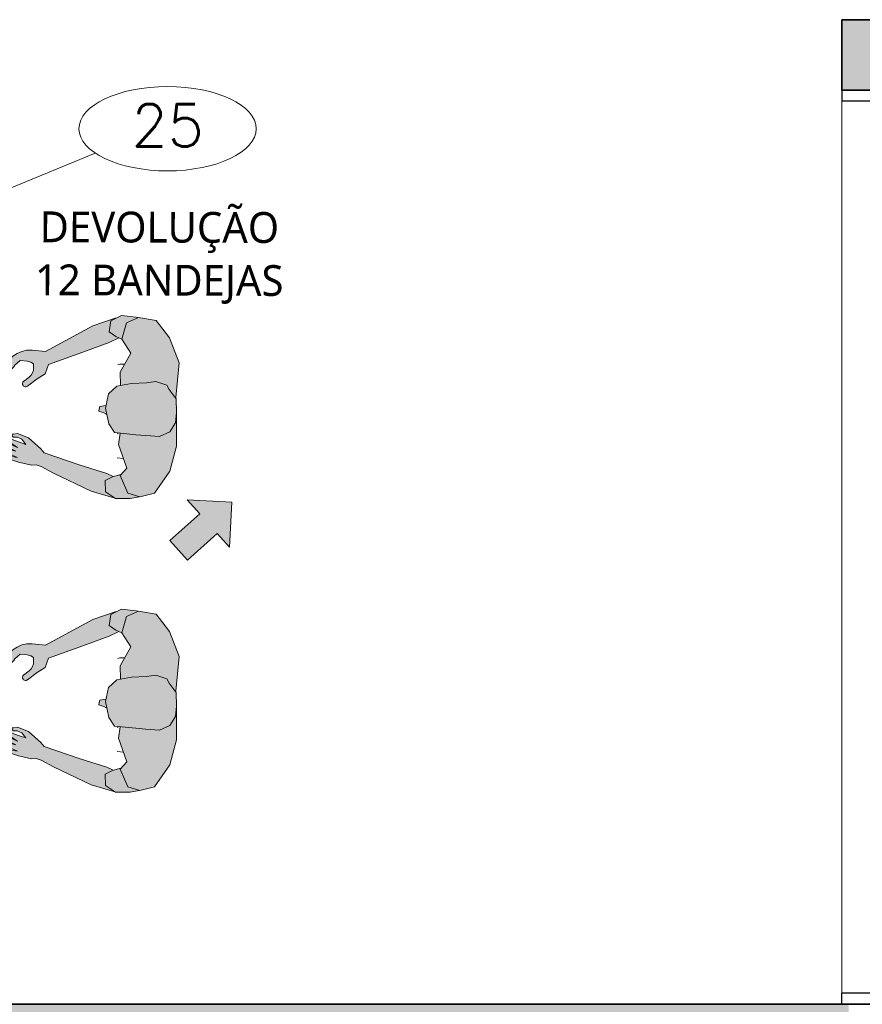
# Model space of a CAD drawing. Header units: metres. Extents: x -33 to 126, y -29 to 31.
# Tile 61 of 75: x -3.06 to -0.67, y -12.51 to -9.71. Entities that reach past the tile are written whole.
import ezdxf

# ---------------------------------------------------------------- set-up
doc = ezdxf.new("R2010")
doc.units = ezdxf.units.M
for name, color, linetype, lineweight in [('A-ANNO-NOTE', 7, 'Continuous', 18), ('A-GLAZ', 151, 'Continuous', 18), ('A-WALL', 113, 'Continuous', 18), ('A-WALL-PATT', 111, 'Continuous', 35), ('C-NUMERO', 7, 'Continuous', 18), ('H_EQUIPAMENTOS', 7, 'Continuous', 18), ('H_PESSOAS', 7, 'Continuous', 18), ('LAYOUT_dwg _2_', 8, 'Continuous', 18)]:
    doc.layers.add(name, color=color, linetype=linetype, lineweight=lineweight)
doc.styles.add('romans_2', font='romans__.ttf', dxfattribs={"height": 0.12})
doc.styles.add('Trebuchet MS', font='trebuc.ttf', dxfattribs={"height": 0.0875})

# ---------------------------------------------------------------- blocks, each defined once
blk = doc.blocks.new('M_Fixado - 260 x 200 mm-2644279-2-PLANTA COM LAYOUT')
at = {"layer": 'A-GLAZ', "lineweight": 25}
for p, q in [((-1.3, 0.088), (-1.281, 0.088)), ((-1.281, 0.088), (-1.281, 0.025)), ((1.281, 0.088), (1.281, 0.025)), ((1.2989, 0.088), (1.281, 0.088)), ((-1.281, 0.069), (-1.237, 0.069)), ((-1.237, 0.069), (-1.237, 0.025)), ((1.237, 0.069), (1.237, 0.025)), ((1.281, 0.069), (1.237, 0.069)), ((-1.237, 0.047), (1.237, 0.047)), ((-1.281, 0.025), (-1.237, 0.025)), ((-1.268, 0.025), (-1.268, -0.062)), ((1.237, 0.025), (1.281, 0.025)), ((1.268, 0.025), (1.268, -0.062)), ((-1.3, -0.062), (-1.268, -0.062)), ((1.3, -0.062), (1.268, -0.062))]:
    blk.add_line(p, q, dxfattribs=at)
blk = doc.blocks.new('LAYOUT_dwg_A$C72C55B0D-2545290-2-PLANTA COM LAYOUT')
at = {"layer": 'H_PESSOAS'}
blk.add_hatch(color=256, dxfattribs=at).paths.add_polyline_path([(2.1156, -0.541), (2.0908, -0.5034), (2.0762, -0.483), (2.0015, -0.4654), (1.9285, -0.4745), (1.8146, -0.5218), (1.8031, -0.5274), (1.8027, -0.528), (1.7956, -0.5299), (1.7058, -0.5564), (1.6503, -0.6079), (1.6185, -0.6625), (1.6292, -0.7121), (1.6305, -0.7134), (1.6309, -0.7188), (1.6419, -0.759), (1.6552, -0.7706), (1.656, -0.7728), (1.6998, -0.8233), (1.8179, -0.9211), (1.83, -0.961), (1.8367, -0.9751), (1.8492, -0.9902), (1.865, -1.0018), (1.8862, -1.0096), (1.9026, -1.0119), (1.9221, -1.0097), (1.9108, -0.998), (1.9003, -0.9913), (1.8866, -0.987), (1.8685, -0.9782), (1.8632, -0.9592), (1.8617, -0.9482), (1.8633, -0.9398), (1.8802, -0.9329), (1.8902, -0.9326), (1.896, -0.9335), (1.9078, -0.9393), (1.9225, -0.9477), (1.929, -0.9463), (1.9321, -0.9424), (1.9328, -0.9384), (1.9313, -0.9342), (1.928, -0.9312), (1.892, -0.9085), (1.8754, -0.8979), (1.8493, -0.8994), (1.7232, -0.759), (1.704, -0.7422), (1.7039, -0.7324), (1.7316, -0.6946), (1.7927, -0.7019), (1.828, -0.6877), (1.8331, -0.6957), (1.8626, -0.7094), (1.896, -0.7042), (1.905, -0.7192), (1.9121, -0.7189), (1.9184, -0.7163), (1.9178, -0.7007), (1.9188, -0.6925), (1.9415, -0.6771), (1.9582, -0.6524), (1.9539, -0.6375), (1.9854, -0.63), (2.0387, -0.5821), (2.0621, -0.5912), (2.0755, -0.61), (2.075, -0.634), (2.081, -0.7088), (2.0868, -0.8168), (2.0798, -0.8292), (2.0642, -0.8742), (2.0648, -0.9079), (2.0728, -0.9236), (2.0784, -0.9152), (2.0741, -0.9029), (2.0743, -0.8905), (2.0836, -0.8736), (2.0848, -0.9187), (2.0822, -0.9538), (2.0856, -0.9571), (2.0895, -0.9503), (2.1007, -0.8974), (2.0982, -0.9624), (2.1032, -0.9662), (2.1082, -0.9611), (2.1125, -0.8927), (2.1192, -0.9567), (2.1242, -0.9567), (2.1266, -0.9406), (2.1272, -0.8815), (2.1368, -0.9252), (2.1418, -0.9202), (2.1387, -0.8745), (2.1325, -0.8365), (2.1266, -0.8249), (2.1263, -0.8099), (2.1302, -0.7675), (2.1375, -0.6523), (2.1311, -0.5798), (2.1178, -0.5465)], flags=0)
for p, q in [((2.0227, -0.6187), (2.017, -0.6016)), ((1.9545, -0.6397), (1.9589, -0.6439)), ((1.8726, -0.9355), (1.863, -0.9399)), ((1.9204, -0.9471), (1.9034, -0.9366))]:
    blk.add_line(p, q, dxfattribs=at)
at = {"layer": 'H_PESSOAS', "flags": 128}
for points in [[(1.8278, -0.5161), (1.8288, -0.515), (1.9285, -0.4745), (2.0015, -0.4654), (2.0762, -0.483), (2.1012, -0.518), (2.1038, -0.5529), (2.0656, -0.5926), (2.0387, -0.5821), (1.9854, -0.63), (1.9539, -0.6375)], [(1.8277, -0.6872), (1.7927, -0.7019), (1.7316, -0.6946), (1.7039, -0.7324), (1.6561, -0.7374), (1.6292, -0.7121), (1.6185, -0.6625), (1.6503, -0.6079), (1.7058, -0.5564), (1.8005, -0.5284), (1.8027, -0.528)], [(2.1013, -0.5193), (2.1156, -0.541), (2.1311, -0.5798), (2.1241, -0.6132), (2.095, -0.6259), (2.0769, -0.6111), (2.0621, -0.5912)], [(2.1303, -0.5837), (2.1312, -0.5856), (2.1375, -0.6523), (2.13, -0.7704), (2.1263, -0.8099), (2.1266, -0.8249), (2.1325, -0.8365), (2.1387, -0.8745), (2.1418, -0.9202), (2.1368, -0.9252), (2.1272, -0.8815), (2.1265, -0.9447), (2.1242, -0.9567), (2.1192, -0.9567), (2.1125, -0.8927), (2.1082, -0.9611), (2.1032, -0.9662), (2.0982, -0.9624), (2.1009, -0.8929), (2.0894, -0.9509), (2.0856, -0.9571), (2.0818, -0.9534), (2.0856, -0.9099), (2.0843, -0.8905), (2.0836, -0.8736), (2.0743, -0.8905), (2.0741, -0.9041), (2.0784, -0.9152), (2.0728, -0.9236), (2.0696, -0.9164), (2.0642, -0.9069), (2.0642, -0.8742), (2.0798, -0.8292), (2.0868, -0.8168), (2.081, -0.7088), (2.0747, -0.6297), (2.0755, -0.6092)], [(1.7669, -0.6988), (1.7728, -0.7114), (1.7761, -0.716)], [(1.896, -0.7042), (1.905, -0.7192), (1.9121, -0.7189), (1.9184, -0.7164), (1.9176, -0.7022), (1.9188, -0.6925)], [(1.6305, -0.7134), (1.6309, -0.7188), (1.6419, -0.759), (1.6676, -0.7814), (1.6985, -0.7741), (1.704, -0.7514), (1.7039, -0.7324)], [(1.928, -0.9312), (1.8993, -0.9136), (1.8768, -0.8979), (1.8493, -0.8994), (1.7798, -0.8215), (1.7269, -0.7623), (1.704, -0.7422)], [(1.6552, -0.7706), (1.656, -0.7728), (1.6998, -0.8233), (1.8179, -0.9211), (1.8283, -0.9574)], [(1.8633, -0.9395), (1.8617, -0.9482), (1.8632, -0.9592), (1.8685, -0.9782), (1.8866, -0.987)]]:
    blk.add_lwpolyline(points, dxfattribs=at)
blk.add_lwpolyline([(1.8626, -0.7094), (1.9034, -0.703), (1.9415, -0.6771), (1.9582, -0.6524), (1.9412, -0.594), (1.933, -0.5671), (1.9207, -0.5297), (1.8975, -0.5075), (1.8677, -0.5024), (1.8398, -0.511), (1.8037, -0.5264), (1.7871, -0.5547), (1.7781, -0.5655), (1.7802, -0.5984), (1.7928, -0.6212), (1.8105, -0.66), (1.8331, -0.6957)], close=True, dxfattribs=at)
at = {"layer": 'H_PESSOAS'}
for centre, radius, start, end in [((1.8869, -0.9653), 0.0331, 60.2002, 115.6659), ((1.924, -0.9391), 0.00881, 226.9304, 63.1365), ((1.9036, -0.9326), 0.0793, 198.2398, 283.4774), ((1.8769, -1.0412), 0.0551, 34.8775, 79.8521)]:
    blk.add_arc(centre, radius, start, end, dxfattribs=at)
blk = doc.blocks.new('LAYOUT_dwg_Setapequena1 - Setapequena 3-1992236-1_ Subsolo-2545291-2-PLANTA COM LAYOUT')
at = {"layer": 'A-ANNO-NOTE'}
blk.add_hatch(color=256, dxfattribs=at).paths.add_polyline_path([(-1.025, -3.031), (-1.025, 0), (-2.401, 0), (0.002, 2.404), (2.406, 0), (0.976, 0), (0.976, -3.031), (-0.97, -3.031)], flags=0)
at = {"layer": 'A-ANNO-NOTE', "flags": 128}
blk.add_lwpolyline([(0.002, 2.404), (-2.401, 0), (-1.025, 0), (-1.025, -3.031), (0.976, -3.031), (0.976, 0), (2.406, 0)], close=True, dxfattribs=at)
blk = doc.blocks.new('LAYOUT_dwg_Elipse-1-2545353-2-PLANTA COM LAYOUT')
at = {"layer": 'C-NUMERO'}
blk.add_ellipse((-0.1387, -0.0003), major_axis=(0.21, 0), ratio=0.47619, dxfattribs=at)
blk = doc.blocks.new('LAYOUT_dwg _2_-2545261-2-PLANTA COM LAYOUT')
at = {"layer": 'C-NUMERO'}
blk.add_line((1613.5729, 855.7342), (1613.3298, 855.6333), dxfattribs=at)
at = {"xscale": 1.199999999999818, "yscale": 1.199999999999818, "zscale": 1.199999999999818}
blk.add_blockref('LAYOUT_dwg_Elipse-1-2545353-2-PLANTA COM LAYOUT', (1613.9454, 855.8037), dxfattribs=at)
at = {"rotation": 248.0375833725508}
for p in [(1614.9659, 856.5114), (1614.9659, 855.6763)]:
    blk.add_blockref('LAYOUT_dwg_A$C72C55B0D-2545290-2-PLANTA COM LAYOUT', p, dxfattribs=at)
at = {"extrusion": (0, 0, -1), "xscale": 0.0375000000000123, "yscale": 0.0375000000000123, "zscale": -0.03750000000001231, "rotation": 48.07983105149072}
blk.add_blockref('LAYOUT_dwg_Setapequena1 - Setapequena 3-1992236-1_ Subsolo-2545291-2-PLANTA COM LAYOUT', (-1613.8947, 854.6807), dxfattribs=at)
at = {"layer": 'C-NUMERO', "insert": (1613.7792, 855.8729), "char_height": 0.12, "width": 0.272727, "attachment_point": 2, "line_spacing_factor": 0.964689, "style": 'romans_2'}
blk.add_mtext('25', dxfattribs=at)
at = {"layer": 'H_EQUIPAMENTOS', "insert": (1613.7559, 855.567), "char_height": 0.0875, "width": 0.841387, "attachment_point": 2, "rotation": 359.8109, "line_spacing_factor": 1.032839, "style": 'Trebuchet MS'}
blk.add_mtext('DEVOLUÇÃO\\P12 BANDEJAS', dxfattribs=at)

msp = doc.modelspace()

# ---------------------------------------------------------------- hatches: boundary and pattern name
at = {"layer": 'A-WALL-PATT', "lineweight": 18}
msp.add_hatch(color=7, dxfattribs=at).paths.add_polyline_path([(-0.5773, -9.9146), (-0.5773, -9.7146), (-0.7273, -9.7146), (-0.7273, -9.9146)], flags=0)
at = {"layer": 'A-WALL-PATT'}
msp.add_hatch(color=250, dxfattribs=at).paths.add_polyline_path([(-1.098, -12.6446), (-0.7073, -12.6443), (-0.7073, -12.5146), (-6.9173, -12.5146), (-6.9173, -12.6446), (-1.5252, -12.6446)], flags=0)

# ---------------------------------------------------------------- linework, layer by layer
at = {"layer": 'A-WALL', "lineweight": 35}
for p, q in [((-0.5773, -9.7146), (-0.7273, -9.7146)), ((-0.7273, -9.7146), (-0.7273, -9.9146)), ((-0.7273, -9.9146), (-0.5773, -9.9146)), ((-3.1873, -12.5146), (-0.5773, -12.5146))]:
    msp.add_line(p, q, dxfattribs=at)
at = {"layer": 'A-WALL', "color": 7}
msp.add_line((-0.7273, -12.5146), (-0.7273, -9.9146), dxfattribs=at)

# ---------------------------------------------------------------- block references
at = {"layer": 'A-GLAZ', "rotation": 269.9999999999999}
msp.add_blockref('M_Fixado - 260 x 200 mm-2644279-2-PLANTA COM LAYOUT', (-0.6653, -11.2146), dxfattribs=at)
at = {"layer": 'LAYOUT_dwg _2_', "color": 7}
msp.add_blockref('LAYOUT_dwg _2_-2545261-2-PLANTA COM LAYOUT', (-1616.4227, -865.8279), dxfattribs=at)

doc.saveas('drawing.dxf')
